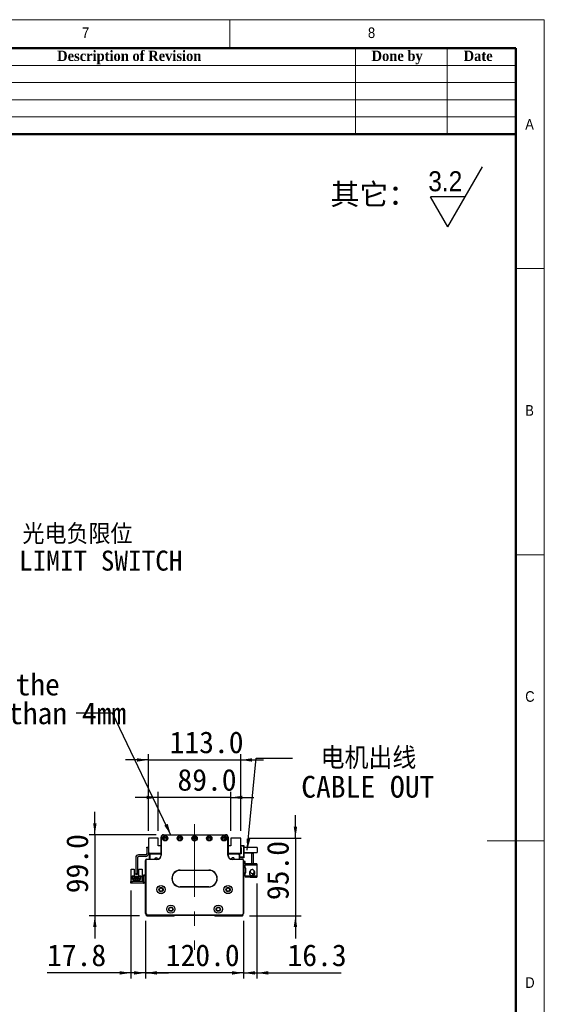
# Model space of a CAD drawing. Header units: millimetres. Extents: x 35 to 2905, y 35 to 2044.
# Tile 6 of 6: x 2263 to 2905, y 839 to 2044. Entities that reach past the tile are written whole.
import ezdxf

# ---------------------------------------------------------------- set-up
doc = ezdxf.new("R2010")
doc.units = ezdxf.units.MM
doc.header["$LTSCALE"] = 7
doc.linetypes.add('CENTERX2', pattern=[20.32, 12.7, -2.54, 2.54, -2.54])
doc.layers.add('DIMNS', color=7, linetype='Continuous')
doc.styles.add('SLDTEXTSTYLE0', font='arial.ttf', dxfattribs={"bigfont": 'bigfont'})
doc.styles.add('SLDTEXTSTYLE1', font='Gothic.ttf', dxfattribs={"width": 0.913})
doc.styles.add('SLDTEXTSTYLE2', font='timesbd.ttf', dxfattribs={"width": 0.933})
doc.styles.add('SLDTEXTSTYLE8', font='txt')
doc.styles.add('SLDTEXTSTYLE9', font='txt', dxfattribs={"bigfont": 'bigfont'})
doc.dimstyles.new('SLDDIMSTYLE1', dxfattribs={"dimtxt": 26.6, "dimasz": 14, "dimexe": 0, "dimexo": 0.0625, "dimgap": 6.65, "dimtad": 2, "dimdec": 1, "dimrnd": 1e-09, "dimzin": 4, "dimdsep": 46, "dimtxsty": 'SLDTEXTSTYLE8', "dimsah": 1, "dimcen": 0.09, "dimadec": 0, "dimazin": 1, "dimtfac": 1, "dimtdec": 1, "dimtmove": 0, "dimatfit": 0, "dimfxl": 0, "dimfrac": 2, "dimtolj": 1, "dimtzin": 12, "dimarcsym": 0})
doc.dimstyles.new('SLDDIMSTYLE2', dxfattribs={"dimtxt": 26.6, "dimasz": 14, "dimexe": 0, "dimexo": 0.0625, "dimgap": 6.65, "dimtad": 2, "dimdec": 1, "dimrnd": 1e-09, "dimzin": 12, "dimdsep": 46, "dimtxsty": 'SLDTEXTSTYLE8', "dimsah": 1, "dimcen": 0.09, "dimadec": 0, "dimazin": 3, "dimtfac": 1, "dimtdec": 1, "dimtmove": 0, "dimatfit": 0, "dimfxl": 0, "dimfrac": 2, "dimtolj": 1, "dimtzin": 12, "dimarcsym": 0})
doc.dimstyles.new('SLDDIMSTYLE3', dxfattribs={"dimtxt": 0.18, "dimasz": 14, "dimexe": 0, "dimexo": 0.0625, "dimgap": 0, "dimtad": 0, "dimtih": 1, "dimtoh": 1, "dimdec": 0, "dimrnd": 1e-09, "dimzin": 0, "dimdsep": 46, "dimtxsty": 'Standard', "dimsah": 1, "dimcen": 0.09, "dimadec": 0, "dimazin": 0, "dimtfac": 14, "dimtdec": 0, "dimtofl": 0, "dimtmove": 0, "dimatfit": 3, "dimfxl": 0, "dimfrac": 2, "dimtolj": 1, "dimtzin": 0, "dimarcsym": 0})

# ---------------------------------------------------------------- blocks, each defined once
blk = doc.blocks.new('SW_SFSYMBOL_0')
at = {"layer": 'DIMNS', "color": 0}
for p, q in [((24, -36.7), (66.5, 36.8)), ((24, -36.7), (2.8, 0)), ((45.2, 0), (2.8, 0))]:
    blk.add_line(p, q, dxfattribs=at)
at = {"layer": 'DIMNS', "color": 0, "insert": (0, 31.3), "char_height": 24.5, "attachment_point": 1, "style": 'SLDTEXTSTYLE1'}
blk.add_mtext('3.2', dxfattribs=at)
blk = doc.blocks.new('_D_6')
at = {"layer": 'DIMNS'}
for p, q in [((2416.9, 941.5), (2416.9, 870.9)), ((2536.9, 941.5), (2536.9, 870.9)), ((2416.9, 877.9), (2388.9, 877.9)), ((2536.9, 877.9), (2416.9, 877.9)), ((2536.9, 877.9), (2564.9, 877.9))]:
    blk.add_line(p, q, dxfattribs=at)
for points in [[(2416.9, 877.9), (2402.9, 880), (2402.9, 875.8)], [(2536.9, 877.9), (2550.9, 875.8), (2550.9, 880)]]:
    blk.add_solid(points, dxfattribs=at)
at = {"layer": 'DIMNS', "insert": (2441.7, 912.8), "char_height": 26.6, "attachment_point": 1, "style": 'SLDTEXTSTYLE8'}
blk.add_mtext('120.0', dxfattribs=at)
blk = doc.blocks.new('_D_7')
at = {"layer": 'DIMNS'}
for p, q in [((2399.1, 978.8), (2399.1, 870.9)), ((2416.9, 941.5), (2416.9, 870.9)), ((2399.1, 877.9), (2296.4, 877.9)), ((2416.9, 877.9), (2399.1, 877.9)), ((2416.9, 877.9), (2444.9, 877.9))]:
    blk.add_line(p, q, dxfattribs=at)
for points in [[(2399.1, 877.9), (2385.1, 880), (2385.1, 875.8)], [(2416.9, 877.9), (2430.9, 875.8), (2430.9, 880)]]:
    blk.add_solid(points, dxfattribs=at)
at = {"layer": 'DIMNS', "insert": (2296.4, 912.8), "char_height": 26.6, "attachment_point": 1, "style": 'SLDTEXTSTYLE8'}
blk.add_mtext('17.8', dxfattribs=at)
blk = doc.blocks.new('_D_8')
at = {"layer": 'DIMNS'}
for p, q in [((2354.9, 1046.9), (2354.9, 1074.9)), ((2430, 1046.9), (2347.9, 1046.9)), ((2354.9, 1046.9), (2354.9, 947.9)), ((2409.5, 947.9), (2347.9, 947.9)), ((2354.9, 947.9), (2354.9, 919.9))]:
    blk.add_line(p, q, dxfattribs=at)
for points in [[(2354.9, 1046.9), (2357, 1060.9), (2352.8, 1060.9)], [(2354.9, 947.9), (2352.8, 933.9), (2357, 933.9)]]:
    blk.add_solid(points, dxfattribs=at)
at = {"layer": 'DIMNS', "insert": (2320, 975.3), "char_height": 26.6, "attachment_point": 1, "rotation": 90, "style": 'SLDTEXTSTYLE8'}
blk.add_mtext('99.0', dxfattribs=at)
blk = doc.blocks.new('_D_9')
at = {"layer": 'DIMNS'}
for p, q in [((2553.2, 987.3), (2553.2, 870.9)), ((2536.9, 941.5), (2536.9, 870.9)), ((2536.9, 877.9), (2508.9, 877.9)), ((2536.9, 877.9), (2553.2, 877.9)), ((2553.2, 877.9), (2656.2, 877.9))]:
    blk.add_line(p, q, dxfattribs=at)
for points in [[(2536.9, 877.9), (2522.9, 880), (2522.9, 875.8)], [(2553.2, 877.9), (2567.2, 875.8), (2567.2, 880)]]:
    blk.add_solid(points, dxfattribs=at)
at = {"layer": 'DIMNS', "insert": (2590.7, 912.8), "char_height": 26.6, "attachment_point": 1, "style": 'SLDTEXTSTYLE8'}
blk.add_mtext('16.3', dxfattribs=at)
blk = doc.blocks.new('_D_10')
at = {"layer": 'DIMNS'}
for p, q in [((2600.4, 1042.9), (2600.4, 1070.9)), ((2542.3, 1042.9), (2607.4, 1042.9)), ((2600.4, 1042.9), (2600.4, 947.9)), ((2544.3, 947.9), (2607.4, 947.9)), ((2600.4, 947.9), (2600.4, 919.9))]:
    blk.add_line(p, q, dxfattribs=at)
for points in [[(2600.4, 1042.9), (2602.5, 1056.9), (2598.3, 1056.9)], [(2600.4, 947.9), (2598.3, 933.9), (2602.5, 933.9)]]:
    blk.add_solid(points, dxfattribs=at)
at = {"layer": 'DIMNS', "insert": (2565.5, 966.9), "char_height": 26.6, "attachment_point": 1, "rotation": 90, "style": 'SLDTEXTSTYLE8'}
blk.add_mtext('95.0', dxfattribs=at)
blk = doc.blocks.new('_D_11')
at = {"layer": 'DIMNS'}
for p, q in [((2432.4, 1051.8), (2432.4, 1099.5)), ((2521.4, 1051.8), (2521.4, 1099.5)), ((2432.4, 1092.5), (2404.4, 1092.5)), ((2521.4, 1092.5), (2432.4, 1092.5)), ((2521.4, 1092.5), (2549.4, 1092.5))]:
    blk.add_line(p, q, dxfattribs=at)
for points in [[(2432.4, 1092.5), (2418.4, 1094.6), (2418.4, 1090.4)], [(2521.4, 1092.5), (2535.4, 1090.4), (2535.4, 1094.6)]]:
    blk.add_solid(points, dxfattribs=at)
at = {"layer": 'DIMNS', "insert": (2456, 1127.4), "char_height": 26.6, "attachment_point": 1, "style": 'SLDTEXTSTYLE8'}
blk.add_mtext('89.0', dxfattribs=at)
blk = doc.blocks.new('_D_12')
at = {"layer": 'DIMNS'}
for p, q in [((2420.4, 1051.8), (2420.4, 1145.4)), ((2533.4, 1051.8), (2533.4, 1145.4)), ((2420.4, 1138.4), (2392.4, 1138.4)), ((2420.4, 1138.4), (2533.4, 1138.4)), ((2533.4, 1138.4), (2561.4, 1138.4))]:
    blk.add_line(p, q, dxfattribs=at)
for points in [[(2420.4, 1138.4), (2406.4, 1140.5), (2406.4, 1136.3)], [(2533.4, 1138.4), (2547.4, 1136.3), (2547.4, 1140.5)]]:
    blk.add_solid(points, dxfattribs=at)
at = {"layer": 'DIMNS', "insert": (2446.4, 1173.3), "char_height": 26.6, "attachment_point": 1, "style": 'SLDTEXTSTYLE8'}
blk.add_mtext('113.0', dxfattribs=at)
blk = doc.blocks.new('SW_NOTE_3')
at = {"layer": 'DIMNS', "color": 0, "char_height": 26.6, "attachment_point": 2}
for s, insert, style in [('电机出线', (93, 13.3), 'SLDTEXTSTYLE9'), ('CABLE OUT', (92.2, -21.8), 'SLDTEXTSTYLE8')]:
    blk.add_mtext(s, dxfattribs=dict(at, insert=insert, style=style))
blk = doc.blocks.new('SW_NOTE_4')
at = {"layer": 'DIMNS', "color": 0, "char_height": 26.6, "attachment_point": 2, "style": 'SLDTEXTSTYLE8'}
for s, insert in [('The distance between the load plate and the ', (-409.1, 48.4)), ('steel belt protection belt shall be greater than 4mm', (-409.2, 13.2))]:
    blk.add_mtext(s, dxfattribs=dict(at, insert=insert))
blk = doc.blocks.new('SW_NOTE_7')
at = {"layer": 'DIMNS', "color": 0, "char_height": 24.5, "attachment_point": 2}
for s, insert, style in [('    光电负限位', (97.1, 12), 'SLDTEXTSTYLE9'), ('NEGATIVE LIMIT SWITCH', (94.3, -20.4), 'SLDTEXTSTYLE8')]:
    blk.add_mtext(s, dxfattribs=dict(at, insert=insert, style=style))

msp = doc.modelspace()

# ---------------------------------------------------------------- linework, layer by layer
at = {"color": 7, "linetype": 'Continuous', "lineweight": 18}
for p, q in [((2905, 2044), (35, 2044)), ((2520, 2009), (2520, 2044)), ((2905, 35), (2905, 2044)), ((70, 2009), (2870, 2009)), ((2674, 2009), (2674, 1904)), ((2786, 2009), (2786, 1904)), ((2870, 2009), (2870, 1904)), ((2870, 2009), (2870, 70)), ((2030, 1988), (2870, 1988)), ((2030, 1967), (2870, 1967)), ((2030, 1946), (2870, 1946)), ((2030, 1925), (2870, 1925)), ((2905, 1739.5), (2870, 1739.5)), ((2870, 1389.5), (2905, 1389.5)), ((2905, 1039.5), (2835, 1039.5))]:
    msp.add_line(p, q, dxfattribs=at)
at = {"color": 7, "linetype": 'Continuous', "lineweight": 50}
for p, q in [((2870, 2009), (70, 2009)), ((2870, 2009), (2870, 70)), ((2870, 1904), (2030, 1904))]:
    msp.add_line(p, q, dxfattribs=at)
at = {"color": 7, "linetype": 'Continuous', "lineweight": 25}
for p, q in [((2420.43, 1042.86), (2420.43, 1024.36)), ((2432.43, 1042.86), (2420.43, 1042.86)), ((2432.43, 1033.36), (2432.43, 1042.86)), ((2435.94, 1043.86), (2435.94, 1044.06)), ((2435.94, 1044.06), (2435.95, 1044.06)), ((2435.94, 1021.86), (2435.94, 1043.86)), ((2435.94, 1043.86), (2436.24, 1043.86)), ((2436.24, 1043.86), (2436.24, 1021.86)), ((2438.94, 1046.86), (2514.94, 1046.86)), ((2438.94, 1046.86), (2438.94, 1046.56)), ((2514.94, 1046.56), (2438.94, 1046.56)), ((2514.94, 1046.86), (2514.94, 1046.56)), ((2517.94, 1043.86), (2517.64, 1043.86)), ((2517.64, 1021.86), (2517.64, 1043.86)), ((2517.93, 1044.06), (2517.94, 1044.06)), ((2517.94, 1044.06), (2517.94, 1043.86)), ((2517.94, 1043.86), (2517.94, 1021.86)), ((2521.43, 1042.86), (2521.43, 1033.36)), ((2533.43, 1042.86), (2521.43, 1042.86)), ((2533.43, 1024.36), (2533.43, 1042.86)), ((2418.43, 1031.86), (2420.43, 1031.86)), ((2418.43, 1030.86), (2418.43, 1031.86)), ((2420.43, 1030.86), (2418.43, 1030.86)), ((2418.43, 1030.86), (2418.43, 1023.86)), ((2420.43, 1024.36), (2420.43, 1023.86)), ((2420.43, 1024.36), (2435.94, 1024.36)), ((2422.43, 1024.36), (2421.43, 1023.36)), ((2435.94, 1033.36), (2432.43, 1033.36)), ((2433.57, 1024.15), (2433.36, 1024.36)), ((2435.94, 1023.86), (2434.27, 1023.86)), ((2521.43, 1033.36), (2517.94, 1033.36)), ((2517.94, 1024.36), (2533.43, 1024.36)), ((2519.6, 1023.86), (2517.94, 1023.86)), ((2520.51, 1024.36), (2520.3, 1024.15)), ((2532.43, 1023.36), (2531.43, 1024.36)), ((2533.43, 1033.86), (2537.13, 1033.86)), ((2537.13, 1032.86), (2533.43, 1032.86)), ((2533.43, 1031.36), (2533.93, 1031.36)), ((2533.43, 1025.36), (2533.93, 1025.36)), ((2533.93, 1024.36), (2533.43, 1024.36)), ((2533.93, 1031.36), (2533.93, 1023.36)), ((2537.13, 1032.86), (2537.13, 1033.86)), ((2537.13, 1033.86), (2537.43, 1033.56)), ((2537.13, 1032.86), (2537.43, 1032.74)), ((2537.13, 1019.86), (2537.13, 1032.86)), ((2537.43, 1033.56), (2537.43, 1032.74)), ((2537.43, 1032.74), (2537.43, 1019.99)), ((2553.43, 1031.36), (2537.43, 1031.36)), ((2537.43, 1025.36), (2553.43, 1025.36)), ((2546.84, 1024.36), (2537.43, 1024.36)), ((2546.84, 1011.36), (2546.84, 1024.36)), ((2546.84, 1024.36), (2548.84, 1024.36)), ((2548.84, 1024.36), (2548.84, 1011.36)), ((2553.43, 1031.36), (2553.43, 1025.36)), ((2404.93, 1018.86), (2404.93, 999.36)), ((2406.93, 1018.86), (2406.93, 999.36)), ((2416.93, 1022.36), (2408.43, 1022.36)), ((2416.93, 1020.36), (2408.43, 1020.36)), ((2417.24, 1015.36), (2416.94, 1015.36)), ((2416.94, 950.36), (2416.94, 1015.36)), ((2417.24, 1015.36), (2417.24, 950.49)), ((2418.44, 1016.56), (2418.44, 1016.86)), ((2418.44, 1016.86), (2430.94, 1016.86)), ((2430.94, 1016.56), (2418.44, 1016.56)), ((2421.43, 1023.36), (2421.43, 1016.86)), ((2422.93, 1023.36), (2421.93, 1022.36)), ((2421.93, 1022.36), (2421.93, 1016.86)), ((2422.93, 1023.26), (2422.03, 1022.36)), ((2422.03, 1022.36), (2422.03, 1016.86)), ((2435.94, 1023.36), (2422.93, 1023.36)), ((2435.94, 1023.26), (2422.93, 1023.26)), ((2430.94, 1016.56), (2430.94, 1016.86)), ((2436.24, 1021.86), (2435.94, 1021.86)), ((2517.94, 1021.86), (2517.64, 1021.86)), ((2530.93, 1023.36), (2517.94, 1023.36)), ((2530.93, 1023.26), (2517.94, 1023.26)), ((2522.94, 1016.86), (2522.94, 1016.56)), ((2522.94, 1016.86), (2535.44, 1016.86)), ((2535.44, 1016.56), (2522.94, 1016.56)), ((2531.93, 1022.36), (2530.93, 1023.36)), ((2531.83, 1022.36), (2530.93, 1023.26)), ((2531.83, 1016.86), (2531.83, 1022.36)), ((2531.93, 1016.86), (2531.93, 1022.36)), ((2532.13, 1018.06), (2532.43, 1018.36)), ((2532.13, 1016.86), (2532.13, 1018.06)), ((2533.93, 1023.36), (2532.43, 1023.36)), ((2532.43, 1018.36), (2532.43, 1023.36)), ((2532.43, 1019.86), (2537.13, 1019.86)), ((2537.13, 1018.86), (2532.43, 1018.86)), ((2535.44, 1016.86), (2535.44, 1016.56)), ((2536.94, 1015.36), (2536.64, 1015.36)), ((2536.64, 950.49), (2536.64, 1015.36)), ((2536.94, 1015.36), (2536.94, 950.36)), ((2538.84, 1014.36), (2536.94, 1014.36)), ((2537.13, 1019.86), (2537.43, 1019.99)), ((2537.13, 1018.86), (2537.13, 1019.86)), ((2537.43, 1019.16), (2537.13, 1018.86)), ((2537.43, 1019.99), (2537.43, 1019.16)), ((2538.84, 1011.36), (2538.84, 1014.36)), ((2399.24, 1004.61), (2402.94, 1004.61)), ((2399.24, 995.71), (2399.24, 1004.61)), ((2402.94, 1004.61), (2402.94, 996.21)), ((2408.94, 996.21), (2408.94, 1004.61)), ((2408.94, 1004.61), (2412.64, 1004.61)), ((2412.64, 1004.61), (2412.64, 995.71)), ((2459.44, 1003.66), (2494.44, 1003.66)), ((2459.44, 1003.66), (2459.44, 1003.36)), ((2494.44, 1003.36), (2459.44, 1003.36)), ((2494.44, 1003.66), (2494.44, 1003.36)), ((2538.84, 1011.36), (2538.84, 1010.16)), ((2546.84, 1011.36), (2538.84, 1011.36)), ((2538.84, 1006.16), (2538.84, 1010.16)), ((2538.84, 1010.16), (2553.24, 1010.16)), ((2538.84, 1006.16), (2538.84, 1005.66)), ((2539.84, 1006.16), (2538.84, 1006.16)), ((2538.84, 1005.66), (2538.84, 1000.66)), ((2539.84, 1005.66), (2538.84, 1005.66)), ((2538.84, 1000.16), (2538.84, 1000.66)), ((2538.84, 1000.66), (2539.84, 1000.66)), ((2538.84, 996.16), (2538.84, 1000.16)), ((2538.84, 1000.16), (2539.84, 1000.16)), ((2539.84, 1000.16), (2539.84, 1006.16)), ((2544.29, 1000.96), (2544.19, 1000.16)), ((2544.52, 1001.6), (2544.39, 1001.28)), ((2544.4, 1001.74), (2544.43, 1001.75)), ((2544.43, 1001.75), (2544.82, 1002.33)), ((2544.59, 1001.67), (2544.43, 1001.75)), ((2544.56, 1001.58), (2544.43, 1001.64)), ((2544.84, 1011.36), (2544.84, 1011.16)), ((2553.24, 1011.16), (2544.84, 1011.16)), ((2548.84, 1011.36), (2546.84, 1011.36)), ((2549.73, 1000.71), (2549.76, 1000.73)), ((2553.24, 1011.16), (2553.24, 1010.16)), ((2553.24, 1010.16), (2553.24, 996.16)), ((2399.14, 987.71), (2399.14, 989.71)), ((2399.14, 989.71), (2400.14, 989.71)), ((2399.24, 989.71), (2399.24, 995.71)), ((2400.04, 995.71), (2399.24, 995.71)), ((2400.04, 995.71), (2400.54, 996.21)), ((2400.14, 989.71), (2400.14, 987.71)), ((2413.94, 989.71), (2400.14, 989.71)), ((2403.14, 996.21), (2400.54, 996.21)), ((2400.94, 995.66), (2403.14, 995.66)), ((2400.94, 992.21), (2400.94, 995.66)), ((2401.74, 992.21), (2400.94, 992.21)), ((2401.74, 993.86), (2410.14, 993.86)), ((2401.74, 992.21), (2401.74, 993.86)), ((2401.74, 991.16), (2401.74, 992.21)), ((2402.94, 991.16), (2401.74, 991.16)), ((2402.69, 992.81), (2402.69, 992.31)), ((2403.19, 992.81), (2402.69, 992.81)), ((2402.69, 992.31), (2403.19, 992.31)), ((2402.94, 990.36), (2402.94, 991.16)), ((2408.94, 991.16), (2402.94, 991.16)), ((2408.94, 990.36), (2402.94, 990.36)), ((2403.14, 995.66), (2403.14, 996.21)), ((2403.14, 996.21), (2408.74, 996.21)), ((2403.49, 995.66), (2403.14, 995.66)), ((2403.19, 992.31), (2403.19, 992.81)), ((2403.49, 994.56), (2403.49, 995.66)), ((2408.39, 994.56), (2403.49, 994.56)), ((2404.69, 992.81), (2404.69, 992.31)), ((2405.19, 992.81), (2404.69, 992.81)), ((2404.69, 992.31), (2405.19, 992.31)), ((2404.93, 999.36), (2406.93, 999.36)), ((2404.93, 998.36), (2404.93, 999.36)), ((2406.93, 998.36), (2404.93, 998.36)), ((2405.14, 994.56), (2405.14, 995.16)), ((2405.14, 995.16), (2406.74, 995.16)), ((2405.19, 992.31), (2405.19, 992.81)), ((2407.19, 992.81), (2406.69, 992.81)), ((2406.69, 992.81), (2406.69, 992.31)), ((2406.69, 992.31), (2407.19, 992.31)), ((2406.74, 994.56), (2406.74, 995.16)), ((2406.93, 999.36), (2406.93, 998.36)), ((2407.19, 992.31), (2407.19, 992.81)), ((2408.74, 995.66), (2408.39, 995.66)), ((2408.39, 995.66), (2408.39, 994.56)), ((2408.69, 992.81), (2408.69, 992.31)), ((2409.19, 992.81), (2408.69, 992.81)), ((2408.69, 992.31), (2409.19, 992.31)), ((2408.74, 996.21), (2408.74, 995.66)), ((2411.34, 996.21), (2408.74, 996.21)), ((2408.74, 995.66), (2410.94, 995.66)), ((2408.94, 991.16), (2408.94, 990.36)), ((2410.14, 991.16), (2408.94, 991.16)), ((2409.19, 992.31), (2409.19, 992.81)), ((2410.14, 993.86), (2410.14, 992.21)), ((2410.14, 992.21), (2410.14, 991.16)), ((2410.94, 992.21), (2410.14, 992.21)), ((2410.94, 995.66), (2410.94, 992.21)), ((2411.34, 996.21), (2411.84, 995.71)), ((2412.64, 995.71), (2411.84, 995.71)), ((2412.64, 995.71), (2412.64, 989.71)), ((2413.94, 989.71), (2413.94, 987.71)), ((2414.94, 997.71), (2416.94, 997.71)), ((2414.94, 996.71), (2414.94, 997.71)), ((2416.94, 996.71), (2414.94, 996.71)), ((2414.94, 988.71), (2414.94, 996.71)), ((2414.94, 988.71), (2416.94, 988.71)), ((2414.94, 987.71), (2414.94, 988.71)), ((2538.84, 996.16), (2538.84, 994.96)), ((2553.24, 996.16), (2538.84, 996.16)), ((2544.84, 994.96), (2538.84, 994.96)), ((2544.43, 998.57), (2544.4, 998.58)), ((2544.84, 995.16), (2553.24, 995.16)), ((2544.84, 995.16), (2544.84, 994.96)), ((2553.24, 996.16), (2553.24, 995.16)), ((2400.14, 987.71), (2399.14, 987.71)), ((2413.94, 987.71), (2400.14, 987.71)), ((2416.94, 987.71), (2414.94, 987.71)), ((2459.44, 983.36), (2494.44, 983.36)), ((2459.44, 983.36), (2459.44, 983.06)), ((2494.44, 983.06), (2459.44, 983.06)), ((2494.44, 983.36), (2494.44, 983.06)), ((2417.24, 950.49), (2416.94, 950.36)), ((2418.94, 948.36), (2416.94, 950.36)), ((2417.24, 950.49), (2419.06, 948.66)), ((2417.44, 949.86), (2417.44, 948.86)), ((2417.44, 948.86), (2418.44, 947.86)), ((2418.44, 947.86), (2451.94, 947.86)), ((2419.06, 948.66), (2418.94, 948.36)), ((2534.94, 948.36), (2418.94, 948.36)), ((2419.06, 948.66), (2534.82, 948.66)), ((2451.94, 947.86), (2452.44, 948.36)), ((2501.44, 948.36), (2501.94, 947.86)), ((2501.94, 947.86), (2535.44, 947.86)), ((2534.82, 948.66), (2536.64, 950.49)), ((2534.82, 948.66), (2534.94, 948.36)), ((2536.94, 950.36), (2534.94, 948.36)), ((2535.44, 947.86), (2536.44, 948.86)), ((2536.44, 948.86), (2536.44, 949.86)), ((2536.64, 950.49), (2536.94, 950.36))]:
    msp.add_line(p, q, dxfattribs=at)
at = {"color": 7, "linetype": 'Continuous', "lineweight": 25, "flags": 128}
for points in [[(2435.21, 1019.26), (2435.36, 1019.92), (2435.83, 1020.8)], [(2469.78, 1003.36), (2469.43, 1003.31), (2469.08, 1003.36)], [(2484.78, 1003.36), (2484.43, 1003.31), (2484.08, 1003.36)], [(2413.94, 987.71), (2414.52, 987.77), (2414.94, 987.88)]]:
    msp.add_lwpolyline(points, dxfattribs=at)
at = {"color": 7, "linetype": 'Continuous', "lineweight": 25}
for centre, radius in [((2440.94, 1042.61), 3.25), ((2440.94, 1042.61), 3), ((2440.94, 1042.61), 1.6), ((2440.94, 1042.61), 1.25), ((2458.94, 1042.61), 3.25), ((2458.94, 1042.61), 3), ((2458.94, 1042.61), 1.6), ((2458.94, 1042.61), 1.25), ((2476.94, 1042.61), 3.25), ((2476.94, 1042.61), 3), ((2476.94, 1042.61), 1.6), ((2476.94, 1042.61), 1.25), ((2494.94, 1042.61), 3.25), ((2494.94, 1042.61), 3), ((2494.94, 1042.61), 1.6), ((2494.94, 1042.61), 1.25), ((2512.94, 1042.61), 3.25), ((2512.94, 1042.61), 3), ((2512.94, 1042.61), 1.6), ((2512.94, 1042.61), 1.25), ((2435.94, 979.85), 5.03), ((2435.94, 979.85), 5), ((2435.94, 979.85), 2.65), ((2435.94, 979.85), 2.1), ((2517.94, 979.85), 5.02), ((2517.94, 979.85), 5), ((2517.94, 979.85), 2.65), ((2517.94, 979.85), 2.1), ((2447.94, 955.82), 5.02), ((2447.94, 955.82), 5), ((2447.94, 955.82), 2.65), ((2447.94, 955.82), 2.1), ((2505.94, 955.82), 5.02), ((2505.94, 955.82), 5), ((2505.94, 955.82), 2.65), ((2505.94, 955.82), 2.1)]:
    msp.add_circle(centre, radius, dxfattribs=at)
for centre, radius, start, end in [((2438.94, 1043.86), 3, 90, 180), ((2438.94, 1043.86), 2.7, 90, 180), ((2514.94, 1043.86), 3, 0, 90), ((2514.94, 1043.86), 2.7, 0, 90), ((2416.93, 1023.86), 1.5, 270, 0), ((2416.93, 1023.86), 3.5, 270, 0), ((2434.27, 1024.86), 1, 225, 270), ((2519.6, 1024.86), 1, 270, 315), ((2408.43, 1018.86), 3.5, 90, 180), ((2408.43, 1018.86), 1.5, 90, 180), ((2418.44, 1015.36), 1.5, 90, 180), ((2418.44, 1015.36), 1.2, 90, 180), ((2429.92, 1016.87), 1.84, 4.76297, 180.41167), ((2430.94, 1021.86), 5.3, 270, 0), ((2430.94, 1021.86), 5, 270, 0), ((2522.94, 1021.86), 5.3, 180, 270), ((2522.94, 1021.86), 5, 180, 270), ((2515.43, 1018.86), 3.25, 7.39388, 36.18328), ((2523.92, 1016.87), 1.85, 359.66447, 180.33529), ((2535.44, 1015.36), 1.5, 0, 90), ((2535.44, 1015.36), 1.2, 0, 90), ((2459.44, 993.36), 10.3, 90, 270), ((2459.44, 993.36), 10, 90, 270), ((2494.44, 993.36), 10.3, 270, 90), ((2494.44, 993.36), 10, 270, 90), ((2547.44, 1000.16), 3.4, 207.88541, 44.31348), ((2547.44, 1000.16), 3.45, 237.57421, 0), ((2547.44, 1000.16), 2.5, 274.06825, 11.05475), ((2547.44, 1000.16), 2.6, 277.27427, 19.70725), ((2547.44, 1000.16), 3.45, 0, 47.89891), ((2413.94, 990.71), 1, 270, 0)]:
    msp.add_arc(centre, radius, start, end, dxfattribs=at)
for points, knots in [([(2545.27, 1003.09), (2545.08, 1002.73), (2544.75, 1002.07), (2544.29, 1001.01), (2544.07, 1000.19), (2544.02, 999.52), (2544.12, 998.96), (2544.34, 998.36), (2544.8, 997.76), (2545.48, 997.32), (2546.21, 997.09), (2546.97, 997.08), (2547.68, 997.32), (2547.86, 997.44), (2547.81, 997.47), (2547.79, 997.49)], [0, 0, 0, 0, 0.1800985, 0.3300043, 0.4496449, 0.5397496, 0.5746227, 0.6053219, 0.6784018, 0.7214063, 0.7619834, 0.8291607, 0.8886695, 0.9605996, 1, 1, 1, 1]), ([(2548.83, 1003.92), (2549.08, 1003.69), (2549.58, 1003.23), (2549.98, 1002.32), (2550.02, 1001.4), (2549.74, 1000.6), (2549.23, 999.99), (2548.54, 999.58), (2547.73, 999.41), (2546.89, 999.52), (2546.11, 999.89), (2545.49, 1000.49), (2545.1, 1001.25), (2545.01, 1002.1), (2545.12, 1002.86), (2545.46, 1003.45), (2545.99, 1003.87), (2546.73, 1004.11), (2547.47, 1004.19), (2548.02, 1004.22), (2548.28, 1004.2), (2548.36, 1004.21), (2548.38, 1004.2), (2548.46, 1004.17), (2548.61, 1004.08), (2548.75, 1003.98), (2548.83, 1003.92)], [0, 0, 0, 0, 0.0648176, 0.1297793, 0.189732, 0.2426191, 0.2944133, 0.3462435, 0.3987244, 0.4521998, 0.5066016, 0.5614526, 0.616052, 0.6697726, 0.727069, 0.7653775, 0.8036915, 0.8589096, 0.9142292, 0.9495547, 0.9640012, 0.9648512, 0.9657591, 0.9687105, 0.9805281, 1, 1, 1, 1]), ([(2549.66, 999.02), (2549.77, 999.27), (2549.96, 999.74), (2550, 1000.25), (2549.92, 1000.56), (2549.89, 1000.66)], [0, 0, 0, 0, 0.4316445, 0.8185587, 1, 1, 1, 1])]:
    msp.add_open_spline(points, degree=3, knots=knots, dxfattribs=at)
at = {"layer": 'DIMNS', "linetype": 'CENTERX2', "lineweight": 18}
msp.add_line((2476.94, 1059.81), (2476.94, 905.91), dxfattribs=at)

# ---------------------------------------------------------------- block references
at = {"layer": 'DIMNS'}
for name, p in [('SW_SFSYMBOL_0', (2763.03, 1827.32)), ('SW_NOTE_7', (2192.89, 1414.91)), ('SW_NOTE_4', (2332.08, 1195.58)), ('SW_NOTE_3', (2596.75, 1140.68))]:
    msp.add_blockref(name, p, dxfattribs=at)

# ---------------------------------------------------------------- texts
at = {"color": 7, "linetype": 'Continuous', "lineweight": 0}
for s, insert, char_height, attachment_point, style in [('7', (2339.17, 2034.52), 12.96, 1, 'SLDTEXTSTYLE1'), ('8', (2689.17, 2034.52), 12.96, 1, 'SLDTEXTSTYLE1'), ('Description of Revision', (2397.01, 2006.1), 12.6, 2, 'SLDTEXTSTYLE2'), ('Done by', (2724.88, 2006.1), 12.6, 2, 'SLDTEXTSTYLE2'), ('Date', (2824, 2006.1), 12.6, 2, 'SLDTEXTSTYLE2'), ('A', (2881.67, 1922.52), 12.96, 1, 'SLDTEXTSTYLE1'), ('B', (2881.67, 1572.52), 12.96, 1, 'SLDTEXTSTYLE1'), ('C', (2881.67, 1222.52), 12.96, 1, 'SLDTEXTSTYLE1'), ('D', (2881.67, 872.52), 12.96, 1, 'SLDTEXTSTYLE1')]:
    msp.add_mtext(s, dxfattribs=dict(at, insert=insert, char_height=char_height, attachment_point=attachment_point, style=style))
at = {"layer": 'DIMNS', "insert": (2643.32, 1843.39), "char_height": 25.929, "attachment_point": 1, "style": 'SLDTEXTSTYLE0'}
msp.add_mtext('其它：', dxfattribs=at)

# ---------------------------------------------------------------- dimensions: what is measured, and where the dimension line sits
at = {"layer": 'DIMNS'}
for base, p1, p2, dimstyle, picture, middle in [((2533.43, 1138.35), (2420.43, 1042.86), (2533.43, 1042.86), 'SLDDIMSTYLE1', '_D_12', (2488.82, 1138.35)), ((2432.43, 1092.51), (2521.43, 1042.86), (2432.43, 1042.86), 'SLDDIMSTYLE1', '_D_11', (2488.82, 1092.51)), ((2553.24, 877.86), (2536.94, 950.36), (2553.24, 996.16), 'SLDDIMSTYLE2', '_D_9', (2623.43, 877.86)), ((2399.14, 877.86), (2416.94, 950.36), (2399.14, 987.71), 'SLDDIMSTYLE2', '_D_7', (2329.16, 877.86)), ((2416.94, 877.86), (2536.94, 950.36), (2416.94, 950.36), 'SLDDIMSTYLE1', '_D_6', (2484.07, 877.86))]:
    dim = msp.add_linear_dim(base=base, p1=p1, p2=p2, dimstyle=dimstyle, dxfattribs=at)
    dim.commit()
    dim.dimension.update_dxf_attribs({"geometry": picture, "text_midpoint": middle, "dimtype": 160})
for base, p1, p2, picture, middle in [((2354.93, 947.86), (2438.94, 1046.86), (2418.44, 947.86), '_D_8', (2354.93, 1008.11)), ((2600.42, 947.86), (2533.43, 1042.86), (2535.44, 947.86), '_D_10', (2600.42, 999.63))]:
    dim = msp.add_linear_dim(base=base, p1=p1, p2=p2, angle=90, dimstyle='SLDDIMSTYLE1', dxfattribs=at)
    dim.commit()
    dim.dimension.update_dxf_attribs({"geometry": picture, "text_midpoint": middle, "dimtype": 160})

# ---------------------------------------------------------------- leaders
for points in [[(2448.06, 1046.56), (2376.53, 1195.58), (2332.08, 1195.58)], [(2541.52, 1027.98), (2552.3, 1140.68), (2596.75, 1140.68)]]:
    msp.add_leader(points, dimstyle='SLDDIMSTYLE3', dxfattribs=at)

doc.saveas('drawing.dxf')
